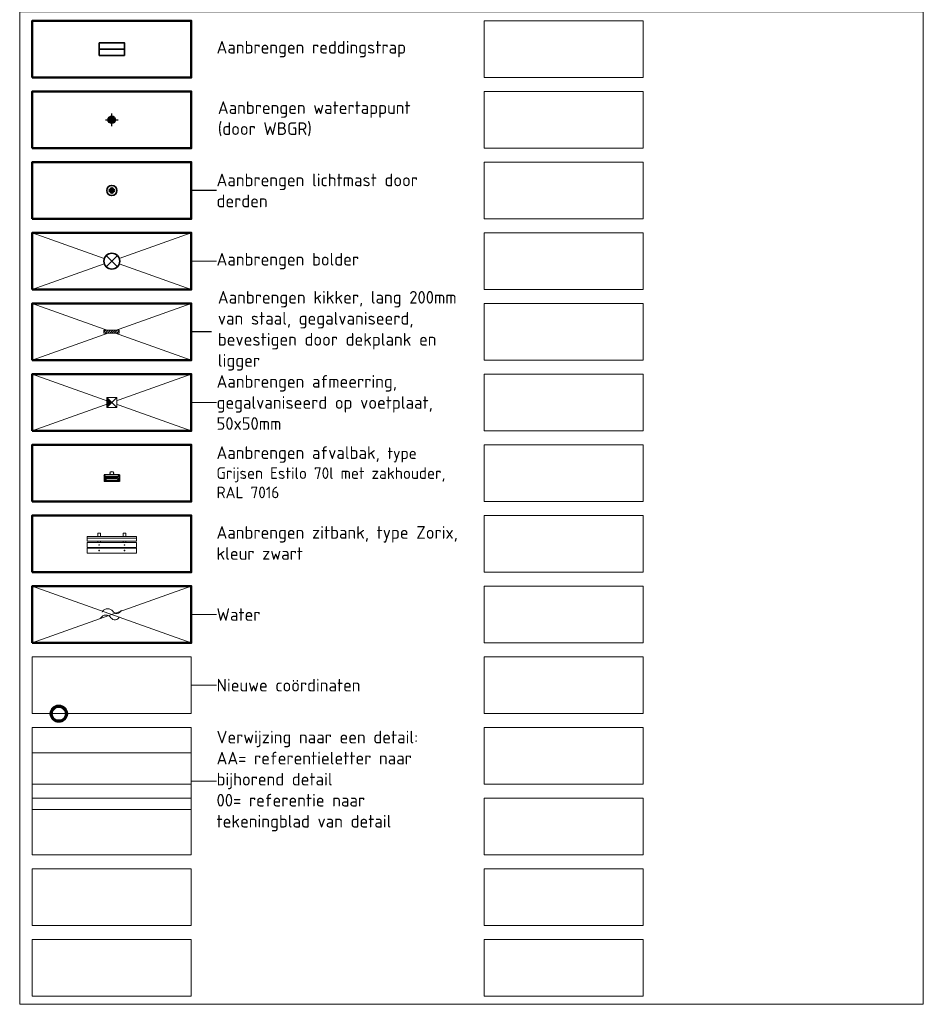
# Model space of a CAD drawing. Header units: metres. Extents: x 264779 to 275389, y 575281 to 580396.
# Tile 163 of 174: x 267662 to 267841, y 576756 to 576952. Entities that reach past the tile are written whole.
import ezdxf
from ezdxf.enums import TextEntityAlignment as Align
from ezdxf.lldxf.tags import DXFTag

# ---------------------------------------------------------------- set-up
doc = ezdxf.new("R2010")
doc.units = ezdxf.units.M
doc.set_wipeout_variables(frame=1)
for name, color, linetype, lineweight in [('N-OI-KL-HYDRANT-G', 202, 'KL-WATER-BLUS', 25), ('N-WE-IE-MEUBILAIR_WATERWEGMEUBILAIR_BOLDER-S', 11, 'Continuous', 35), ('N-WE-IE-MEUBILAIR_WATERWEGMEUBILAIR_KIKKER-S', 11, 'Continuous', 18), ('N-WE-IE-MEUBILAIR_WATERWEGMEUBILAIR_MEERRING-S', 11, 'Continuous', 18), ('N-WE-IE-MEUBILAIR_WEGMEUBILAIR_AFVALBAK-S', 7, 'Continuous', 25), ('N-WE-IE-MEUBILAIR_WEGMEUBILAIR_TRAP-G', 60, 'Continuous', 35), ('N-WE-IE-STRAAT MEUBILAIR-G', 7, 'Continuous', 18), ('N-WE-KL-ET_LS_OV_LICHTMAST-S', 10, 'Continuous', 35), ('N-XX-AL-TOPOGRAFIE-S', 7, 'Continuous', 18), ('X-XX-AL-T25', 7, 'Continuous', 25), ('X-XX-AL-TEKENBLAD_KADER_LEGENDA_BENAMINGSKADER_35-G', 7, 'Continuous', 50), ('X-XX-AL-VERWIJZING_COORDINATEN-T25', 7, 'Continuous', 25)]:
    doc.layers.add(name, color=color, linetype=linetype, lineweight=lineweight)
doc.layers.add('X-XX-AL-Hulp', color=6, linetype='Continuous', plot=False)
doc.layers.add('X-XX-AL-HULPLAAG-G', color=6, linetype='Continuous', lineweight=18, plot=False)
doc.layers.add('X-XX-AL-T70-250', color=210, linetype='Continuous', lineweight=70, plot=False)
doc.styles.add('NLCS-ISO-ANNOTATIVE-T25', font='NLCS-ISO.ttf', dxfattribs={"height": 2.5})
doc.styles.add('NLCS-ISO-M500-T25', font='NLCS-ISO.ttf', dxfattribs={"height": 1.25})
doc.styles.add('NLCS-ISO-T25', font='NLCS-ISO.ttf', dxfattribs={"height": 2.5})
doc.styles.get("Standard").update_dxf_attribs({"font": 'arial.ttf'})
tags = doc.linetypes.add('KL-WATER-BLUS', pattern='A,10,-7.5,[7,N381 K&L,S=0.5,R=0,X=0,Y=0],-7.5,20,-3.5,["N",NLCS-ISO-T25,S=2.5,R=0,X=0,Y=-2.575],-8.5,10', length=67).pattern_tags.tags
tags[18] = DXFTag(74, 10)

# ---------------------------------------------------------------- blocks, each defined once
blk = doc.blocks.new('*U84')
blk.add_wipeout([(-2.5, 1.25), (2.5, 1.25), (2.5, -1.25), (-2.5, -1.25)])
at = {"layer": 'N-WE-IE-MEUBILAIR_WEGMEUBILAIR_TRAP-G', "flags": 128}
blk.add_lwpolyline([(-2.5, 1.25), (2.5, 1.25), (2.5, -1.25), (-2.5, -1.25)], close=True, dxfattribs=at)
blk.add_lwpolyline([(2.5, 0), (-2.5, 0)], dxfattribs=at)
blk = doc.blocks.new('SIE-WEG_AFVALBAK_TYPE_02')
at = {"linetype": 'Continuous', "lineweight": 25}
for p, q in [((0.4, -0.091), (-0.4, -0.091)), ((-0.34, -0.195), (-0.4, -0.091)), ((-0.34, -0.252), (-0.4, -0.441)), ((0.4, -0.441), (-0.4, -0.441)), ((0.34, -0.195), (-0.34, -0.195)), ((-0.34, -0.252), (-0.34, -0.195)), ((0.34, -0.252), (-0.34, -0.252)), ((-0.302, -0.297), (-0.333, -0.397)), ((0.333, -0.397), (-0.333, -0.397)), ((0.302, -0.297), (-0.302, -0.297)), ((0.302, -0.297), (0.333, -0.397)), ((0.34, -0.195), (0.4, -0.091)), ((0.34, -0.252), (0.34, -0.195)), ((0.34, -0.252), (0.4, -0.441))]:
    blk.add_line(p, q, dxfattribs=at)
at = {"lineweight": 25}
for p, q in [((-0.4, -0.091), (-0.4, -0.441)), ((0.4, -0.091), (0.4, -0.441))]:
    blk.add_line(p, q, dxfattribs=at)
at = {"linetype": 'Continuous', "lineweight": 25}
blk.add_circle((0, 0), 0.0908, dxfattribs=at)
blk = doc.blocks.new('park03')
for p, q in [((1175, -156), (-325, -156)), ((0, -252), (0, -290)), ((75, -252), (75, -290)), ((775, -252), (775, -290)), ((850, -252), (850, -290)), ((0, -438), (0, -458)), ((75, -438), (75, -458)), ((775, -438), (775, -458)), ((850, -438), (850, -458))]:
    blk.add_line(p, q)
for points in [[(0, -107), (0, 0), (75, 0), (75, -107)], [(775, -107), (775, 0), (850, 0), (850, -107)]]:
    blk.add_lwpolyline(points)
for points in [[(1175, -107), (1175, -252), (-325, -252), (-325, -107)], [(-325, -438), (1175, -438), (1175, -290), (-325, -290)], [(-325, -608), (1175, -608), (1175, -458), (-325, -458)]]:
    blk.add_lwpolyline(points, close=True)
for centre in [(38, -364), (38, -532), (812, -364), (812, -532)]:
    blk.add_circle(centre, 8)
blk = doc.blocks.new('N-SAL-COORDINATEN-SO-ANNO')
at = {"layer": 'X-XX-AL-T70-250'}
blk.add_circle((0, 0), 1.5, dxfattribs=at)
blk = doc.blocks.new('*U197')
at = {"layer": 'X-XX-AL-HULPLAAG-G'}
blk.add_lwpolyline([(-15.75, -5.62), (15.75, -5.62), (15.75, 5.62), (-15.75, 5.62)], close=True, dxfattribs=at)
blk = doc.blocks.new('*U198')
at = {"layer": 'X-XX-AL-HULPLAAG-G', "color": 0, "linetype": 'ByBlock', "lineweight": -2, "transparency": 16777216}
for p in [(0, 0), (89.5, 0), (0, -14), (89.5, -14), (0, -28), (89.5, -28), (0, -42), (89.5, -42), (0, -56), (89.5, -56), (0, -70), (89.5, -70), (0, -84), (89.5, -84), (0, -98), (89.5, -98), (0, -112), (89.5, -112), (0, -126), (89.5, -126), (0, -140), (89.5, -140), (0, -154), (89.5, -154), (0, -168), (89.5, -168), (0, -182), (89.5, -182), (0, -196), (89.5, -196), (0, -210), (89.5, -210), (0, -224), (89.5, -224), (0, -238), (89.5, -238), (0, -252), (89.5, -252), (0, -266), (89.5, -266), (0, -280), (89.5, -280), (0, -294), (89.5, -294), (0, -308), (89.5, -308), (0, -322), (89.5, -322), (0, -336), (89.5, -336), (0, -350), (89.5, -350), (0, -364), (89.5, -364), (0, -378), (89.5, -378)]:
    blk.add_blockref('*U197', p, dxfattribs=at)
blk = doc.blocks.new('Watertappunt')
h = blk.add_hatch(color=256)
edge = h.paths.add_edge_path()
edge.add_arc((0, 0), 0.75, 0, 360)
for p, q in [((-0.96, 0.8), (0.96, -0.8)), ((-0.8, -0.96), (0.8, 0.96))]:
    blk.add_line(p, q)
blk.add_circle((0, 0), 0.75)
at = {"style": 'NLCS-ISO-M500-T25'}
blk.add_attdef('objectnummer', text='', height=0.9, rotation=319.9158, dxfattribs=at).set_placement((4.13, 1.11), align=Align.MIDDLE_LEFT)
blk = doc.blocks.new('SOG-TOPOGRAFIE_WATER-SO')
at = {"flags": 128}
for points in [[(-1.91, 0.46), (-1.82, 0.6, -0.538831), (0.18, 0.63, 0.605168), (1.86, 0.83, -4.035705)], [(-2.28, -0.81), (-2.19, -0.67, -0.538831), (-0.18, -0.63, 0.605168), (1.49, -0.44, -4.035705)]]:
    blk.add_lwpolyline(points, format="xyb", dxfattribs=at)
blk = doc.blocks.new('N-SKL-ET_LS_OV_LICHTMAST_TYPE5-SO')
at = {"lineweight": 30, "flags": 104}
blk.add_attdef('01', text='', height=1.8, dxfattribs=at).set_placement((1.92, 1.09), align=Align.TOP_LEFT)
blk.add_wipeout([(0, 1), (0.07, 1), (0.19, 0.98), (0.39, 0.92), (0.59, 0.81), (0.71, 0.7), (0.8, 0.6), (0.89, 0.45), (0.96, 0.26), (0.99, 0.12), (1, -0.03), (0.99, -0.14), (0.97, -0.25), (0.94, -0.35), (0.91, -0.41), (0.87, -0.49), (0.79, -0.61), (0.76, -0.65), (0.67, -0.74), (0.57, -0.82), (0.47, -0.88), (0.37, -0.93), (0.31, -0.95), (0.19, -0.98), (0.13, -0.99), (0.04, -1), (-0.11, -0.99), (-0.25, -0.97), (-0.34, -0.94), (-0.44, -0.9), (-0.55, -0.84), (-0.61, -0.79), (-0.68, -0.73), (-0.75, -0.66), (-0.8, -0.6), (-0.85, -0.53), (-0.88, -0.47), (-0.93, -0.36), (-0.95, -0.32), (-0.97, -0.23), (-0.98, -0.19), (-1, -0.08), (-1, 0.02), (-1, 0.1), (-0.99, 0.16), (-0.97, 0.22), (-0.95, 0.3), (-0.93, 0.36), (-0.91, 0.41), (-0.89, 0.45), (-0.85, 0.53), (-0.81, 0.59), (-0.75, 0.66), (-0.69, 0.73), (-0.64, 0.76), (-0.57, 0.82), (-0.5, 0.87), (-0.42, 0.91), (-0.35, 0.94), (-0.26, 0.97), (-0.17, 0.99), (-0.07, 1)])
blk.add_hatch(color=0).paths.add_polyline_path([(-0.5, 0.05, 1), (0.5, -0.05, 1)])
at = {"color": 0}
for radius in [1, 0.5]:
    blk.add_circle((0, 0), radius, dxfattribs=at)
blk = doc.blocks.new('*U219')
blk.add_wipeout([(0, 1.57), (0.09, 1.57), (0.17, 1.57), (0.24, 1.56), (0.33, 1.54), (0.41, 1.52), (0.52, 1.49), (0.6, 1.46), (0.68, 1.42), (0.75, 1.39), (0.82, 1.35), (0.87, 1.31), (0.95, 1.25), (1, 1.21), (1.07, 1.15), (1.1, 1.13), (1.12, 1.11), (1.18, 1.05), (1.22, 0.99), (1.27, 0.93), (1.34, 0.83), (1.36, 0.79), (1.39, 0.73), (1.44, 0.64), (1.47, 0.57), (1.49, 0.5), (1.51, 0.43), (1.54, 0.33), (1.56, 0.23), (1.57, 0.12), (1.57, 0.03), (1.57, 0), (1.57, -0.09), (1.57, -0.14), (1.56, -0.19), (1.56, -0.25), (1.54, -0.31), (1.52, -0.41), (1.51, -0.46), (1.49, -0.52), (1.46, -0.59), (1.45, -0.63), (1.43, -0.66), (1.39, -0.74), (1.35, -0.81), (1.3, -0.89), (1.25, -0.96), (1.19, -1.03), (1.13, -1.1), (1.04, -1.19), (0.87, -1.31), (0.81, -1.35), (0.69, -1.41), (0.59, -1.46), (0.46, -1.51), (0.33, -1.54), (0.21, -1.56), (0.12, -1.57), (0.04, -1.57), (0, -1.58), (-0.07, -1.57), (-0.14, -1.57), (-0.22, -1.56), (-0.33, -1.54), (-0.43, -1.52), (-0.57, -1.47), (-0.74, -1.39), (-0.82, -1.34), (-0.9, -1.29), (-1.01, -1.21), (-1.1, -1.13), (-1.15, -1.08), (-1.25, -0.96), (-1.3, -0.88), (-1.38, -0.76), (-1.41, -0.7), (-1.46, -0.58), (-1.49, -0.51), (-1.54, -0.35), (-1.56, -0.21), (-1.57, -0.14), (-1.57, -0.05), (-1.58, 0), (-1.57, 0.09), (-1.57, 0.17), (-1.55, 0.3), (-1.52, 0.39), (-1.49, 0.52), (-1.46, 0.59), (-1.4, 0.72), (-1.36, 0.8), (-1.29, 0.91), (-1.22, 1), (-1.15, 1.08), (-1.07, 1.16), (-0.96, 1.25), (-0.9, 1.29), (-0.84, 1.34), (-0.77, 1.37), (-0.71, 1.4), (-0.63, 1.44), (-0.53, 1.48), (-0.46, 1.51), (-0.35, 1.54), (-0.24, 1.56), (-0.14, 1.57), (-0.05, 1.57)])
at = {"layer": 'N-WE-IE-MEUBILAIR_WATERWEGMEUBILAIR_BOLDER-S', "flags": 128}
for points in [[(0, 1.57), (0, -1.58)], [(1.57, 0), (-1.58, 0)]]:
    blk.add_lwpolyline(points, dxfattribs=at)
at = {"layer": 'N-WE-IE-MEUBILAIR_WATERWEGMEUBILAIR_BOLDER-S'}
blk.add_circle((0, 0), 1.57, dxfattribs=at)
blk = doc.blocks.new('Kikker')
blk.add_wipeout([(0, 0.6), (0, 0), (3, 0), (3, 0.6)])
at = {"layer": 'N-WE-IE-MEUBILAIR_WATERWEGMEUBILAIR_KIKKER-S'}
h = blk.add_hatch(dxfattribs=at)
h.set_pattern_fill('ANSI31', color=256, scale=0.1, angle=-138.5509)
h.set_pattern_definition([(225, (1.68545, 2.0885), (0.224506, -0.224506), [])])
h.paths.add_polyline_path([(3, 0), (0, 0), (0, 0.6), (3, 0.6)])
blk.add_lwpolyline([(3, 0), (0, 0), (0, 0.6), (3, 0.6)], close=True, dxfattribs=at)
blk = doc.blocks.new('*U220')
at = {"lineweight": 30, "flags": 104}
blk.add_attdef('NR.', text='', height=2.5, dxfattribs=at).set_placement((3.09, 1.25), align=Align.TOP_LEFT)
blk.add_wipeout([(-1, 1), (1, 1), (1, -1), (-1, -1)])
blk.add_wipeout([(-1, 1), (1, 1), (1, -1), (-1, -1)])
h = blk.add_hatch(color=256)
h.dxf.hatch_style = 1
h.paths.add_polyline_path([(-1, 1), (-1, -1), (0, 0)])
at = {"flags": 128}
blk.add_lwpolyline([(-1, 1), (-1, -1), (1, -1), (1, 1)], close=True, dxfattribs=at)
for points in [[(-1, 1), (1, -1)], [(-1, -1), (1, 1)]]:
    blk.add_lwpolyline(points, dxfattribs=at)

msp = doc.modelspace()

# ---------------------------------------------------------------- linework, layer by layer
at = {"layer": 'X-XX-AL-Hulp', "flags": 128}
msp.add_lwpolyline([(267700.726, 576889.681), (267695.73, 576889.681)], dxfattribs=at)
at = {"layer": 'X-XX-AL-HULPLAAG-G', "flags": 128}
for points in [[(267664.23, 576898.056), (267695.73, 576909.306)], [(267695.73, 576898.056), (267664.23, 576909.306)], [(267700.73, 576903.681), (267695.73, 576903.681)], [(267700.73, 576875.681), (267695.73, 576875.681)], [(267700.73, 576833.681), (267695.73, 576833.681)], [(267700.73, 576819.681), (267695.73, 576819.681)], [(267700.73, 576800.681), (267695.73, 576800.681)]]:
    msp.add_lwpolyline(points, dxfattribs=at)
at = {"layer": 'X-XX-AL-HULPLAAG-G', "ltscale": 0.99999, "flags": 128}
for points in [[(267664.23, 576895.306), (267695.73, 576884.056)], [(267695.73, 576895.306), (267664.23, 576884.056)]]:
    msp.add_lwpolyline(points, dxfattribs=at)
at = {"layer": 'X-XX-AL-HULPLAAG-G'}
for points in [[(267664.23, 576881.306), (267695.73, 576870.056)], [(267695.73, 576881.306), (267664.23, 576870.056)], [(267664.23, 576839.306), (267695.73, 576828.056)], [(267695.73, 576839.306), (267664.23, 576828.056)]]:
    msp.add_lwpolyline(points, dxfattribs=at)
at = {"layer": 'X-XX-AL-HULPLAAG-G', "flags": 128}
for points in [[(267664.23, 576814.056), (267695.73, 576814.056), (267695.73, 576825.306), (267664.23, 576825.306)], [(267664.23, 576795.056), (267695.73, 576795.056), (267695.73, 576806.306), (267664.23, 576806.306)]]:
    msp.add_lwpolyline(points, close=True, dxfattribs=at)
at = {"layer": 'X-XX-AL-TEKENBLAD_KADER_LEGENDA_BENAMINGSKADER_35-G', "flags": 128}
for points in [[(267664.23, 576926.056), (267695.73, 576926.056), (267695.73, 576937.306), (267664.23, 576937.306)], [(267664.23, 576884.056), (267695.73, 576884.056), (267695.73, 576895.306), (267664.23, 576895.306)], [(267664.23, 576856.056), (267695.73, 576856.057), (267695.729, 576867.307), (267664.229, 576867.306)], [(267664.23, 576842.056), (267695.73, 576842.057), (267695.729, 576853.307), (267664.229, 576853.306)], [(267664.23, 576828.056), (267695.73, 576828.056), (267695.73, 576839.306), (267664.23, 576839.306)]]:
    msp.add_lwpolyline(points, close=True, dxfattribs=at)

# ---------------------------------------------------------------- block references
at = {"layer": 'N-OI-KL-HYDRANT-G', "linetype": 'Continuous', "lineweight": 0, "rotation": 40.08403120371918}
msp.add_blockref('Watertappunt', (267679.98, 576931.681), dxfattribs=at)
at = {"layer": 'N-WE-IE-MEUBILAIR_WEGMEUBILAIR_AFVALBAK-S', "xscale": 3.750000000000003, "yscale": 3.750000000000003, "rotation": 359.7574744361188}
msp.add_blockref('SIE-WEG_AFVALBAK_TYPE_02', (267679.979, 576861.681), dxfattribs=at)
at = {"layer": 'N-WE-IE-STRAAT MEUBILAIR-G', "xscale": 0.0065, "yscale": 0.0065, "zscale": 0.0065}
msp.add_blockref('park03', (267677.219, 576849.813), dxfattribs=at)
at = {"layer": 'N-XX-AL-TOPOGRAFIE-S'}
msp.add_blockref('SOG-TOPOGRAFIE_WATER-SO', (267679.98, 576833.681), dxfattribs=at)
at = {"layer": 'X-XX-AL-HULPLAAG-G'}
msp.add_blockref('*U198', (267679.98, 577141.681), dxfattribs=at)
at = {"layer": 'X-XX-AL-VERWIJZING_COORDINATEN-T25'}
msp.add_blockref('N-SAL-COORDINATEN-SO-ANNO', (267669.473, 576814.025), dxfattribs=at)

# ---------------------------------------------------------------- next in the draw order: block references
at = {"layer": 'N-WE-IE-MEUBILAIR_WEGMEUBILAIR_TRAP-G'}
msp.add_blockref('*U84', (267679.98, 576945.681), dxfattribs=at)

# ---------------------------------------------------------------- next in the draw order: texts
at = {"layer": 'X-XX-AL-T25', "char_height": 2.5, "attachment_point": 4, "style": 'NLCS-ISO-ANNOTATIVE-T25', "bg_fill": 3, "box_fill_scale": 1, "bg_fill_color": 256, "bg_fill_transparency": 0}
for s, insert in [('Aanbrengen reddingstrap', (267700.73, 576945.681)), ('Nieuwe coördinaten', (267700.73, 576819.681))]:
    msp.add_mtext(s, dxfattribs=dict(at, insert=insert))
at = {"layer": 'X-XX-AL-T25', "char_height": 2.5, "attachment_point": 4, "style": 'NLCS-ISO-ANNOTATIVE-T25', "bg_fill": 2}
for s, insert, width, rotation in [('Aanbrengen watertappunt (door WBGR)', (267700.987, 576931.89), 39.275, 360), ('Aanbrengen afvalbak,{\\C256; \\H0.91667x;type \\H1.09091x; \\H0.91667x;Grijsen Estilo 70l met zakhouder, RAL 7016}', (267700.723, 576861.853), 49.80074, 0.0014), ('Aanbrengen zitbank, type Zorix, kleur zwart', (267700.723, 576847.853), 49.275, 0.0014)]:
    msp.add_mtext(s, dxfattribs=dict(at, insert=insert, width=width, rotation=rotation))
at = {"layer": 'X-XX-AL-T25', "insert": (267700.73, 576800.681), "char_height": 2.5, "width": 40.775, "attachment_point": 4, "style": 'NLCS-ISO-ANNOTATIVE-T25', "bg_fill": 3, "box_fill_scale": 1, "bg_fill_color": 256, "bg_fill_transparency": 0}
msp.add_mtext('Verwijzing naar een detail:\\PAA= referentieletter naar bijhorend detail\\P00= referentie naar tekeningblad van detail', dxfattribs=at)

# ---------------------------------------------------------------- next in the draw order: linework, layer by layer
at = {"layer": 'X-XX-AL-HULPLAAG-G'}
msp.add_lwpolyline([(267661.73, 576756.456), (267840.749, 576756.456), (267840.749, 576953.056), (267661.73, 576953.056)], close=True, dxfattribs=at)
at = {"layer": 'X-XX-AL-TEKENBLAD_KADER_LEGENDA_BENAMINGSKADER_35-G', "flags": 128}
msp.add_lwpolyline([(267664.23, 576940.056), (267695.73, 576940.056), (267695.73, 576951.306), (267664.23, 576951.306)], close=True, dxfattribs=at)

# ---------------------------------------------------------------- next in the draw order: block references
at = {"layer": 'N-WE-IE-MEUBILAIR_WATERWEGMEUBILAIR_BOLDER-S', "rotation": 45.00000105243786}
msp.add_blockref('*U219', (267679.98, 576903.681), dxfattribs=at)
at = {"layer": 'N-WE-IE-MEUBILAIR_WATERWEGMEUBILAIR_KIKKER-S'}
msp.add_blockref('Kikker', (267678.413, 576889.388), dxfattribs=at)
at = {"layer": 'N-WE-IE-MEUBILAIR_WATERWEGMEUBILAIR_MEERRING-S'}
msp.add_blockref('*U220', (267679.98, 576875.681), dxfattribs=at)
at = {"layer": 'N-WE-KL-ET_LS_OV_LICHTMAST-S'}
msp.add_blockref('N-SKL-ET_LS_OV_LICHTMAST_TYPE5-SO', (267679.98, 576917.681), dxfattribs=at)

# ---------------------------------------------------------------- next in the draw order: texts
at = {"layer": 'X-XX-AL-T25', "insert": (267700.73, 576917.681), "char_height": 2.5, "width": 48.45072, "attachment_point": 4, "style": 'NLCS-ISO-ANNOTATIVE-T25', "bg_fill": 3, "box_fill_scale": 1, "bg_fill_color": 256, "bg_fill_transparency": 0}
msp.add_mtext('Aanbrengen lichtmast door derden', dxfattribs=at)
at = {"layer": 'X-XX-AL-T25', "char_height": 2.5, "attachment_point": 4, "style": 'NLCS-ISO-ANNOTATIVE-T25', "bg_fill": 3, "box_fill_scale": 1, "bg_fill_color": 256, "bg_fill_transparency": 0}
for s, insert in [('Aanbrengen bolder', (267700.73, 576903.681)), ('Water', (267700.73, 576833.681))]:
    msp.add_mtext(s, dxfattribs=dict(at, insert=insert))
at = {"layer": 'X-XX-AL-T25', "insert": (267700.987, 576889.89), "char_height": 2.5, "width": 48.15, "attachment_point": 4, "rotation": 360, "style": 'NLCS-ISO-ANNOTATIVE-T25', "bg_fill": 2}
msp.add_mtext('Aanbrengen kikker, lang 200mm van staal, gegalvaniseerd, bevestigen door dekplank en ligger', dxfattribs=at)

# ---------------------------------------------------------------- next in the draw order: linework, layer by layer
at = {"layer": 'X-XX-AL-Hulp', "flags": 128}
msp.add_lwpolyline([(267700.73, 576917.681), (267695.73, 576917.681)], dxfattribs=at)
at = {"layer": 'X-XX-AL-TEKENBLAD_KADER_LEGENDA_BENAMINGSKADER_35-G', "flags": 128}
for points in [[(267664.23, 576912.056), (267695.73, 576912.056), (267695.73, 576923.306), (267664.23, 576923.306)], [(267664.23, 576898.056), (267695.73, 576898.056), (267695.73, 576909.306), (267664.23, 576909.306)], [(267664.23, 576870.056), (267695.73, 576870.056), (267695.73, 576881.306), (267664.23, 576881.306)]]:
    msp.add_lwpolyline(points, close=True, dxfattribs=at)

# ---------------------------------------------------------------- next in the draw order: texts
at = {"layer": 'X-XX-AL-T25', "insert": (267700.73, 576875.681), "char_height": 2.5, "width": 52.17335, "attachment_point": 4, "style": 'NLCS-ISO-ANNOTATIVE-T25', "bg_fill": 3, "box_fill_scale": 1, "bg_fill_color": 256, "bg_fill_transparency": 0}
msp.add_mtext('Aanbrengen afmeerring, gegalvaniseerd op voetplaat, 50x50mm', dxfattribs=at)

doc.saveas('drawing.dxf')
